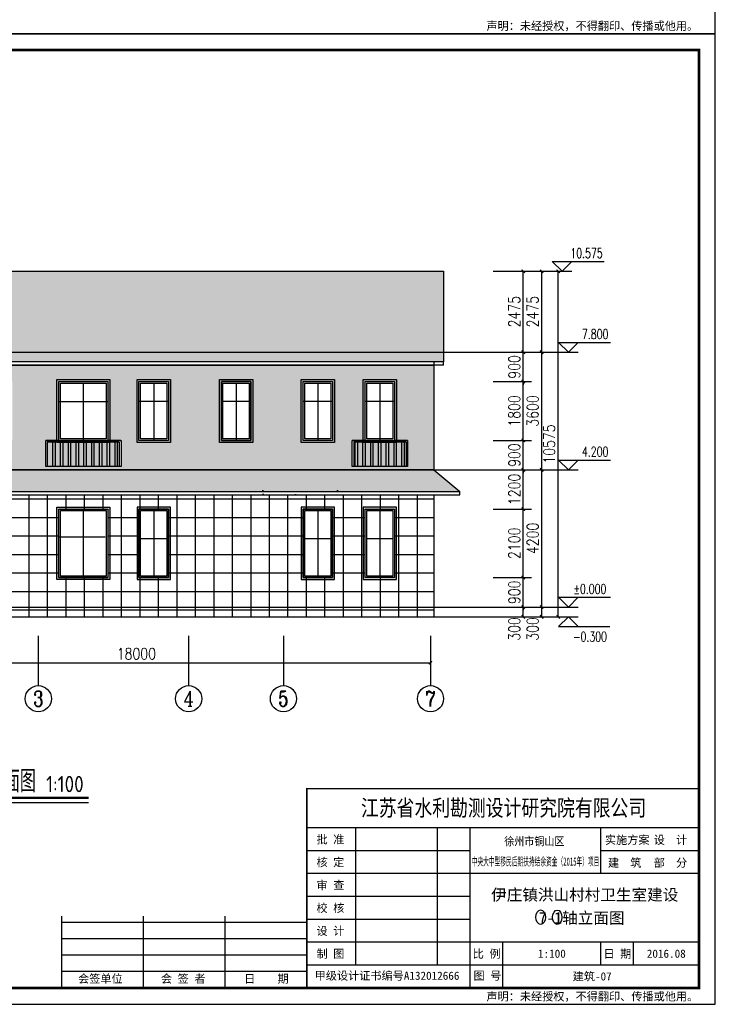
# Model space of a CAD drawing. Extents: x 199962 to 436984, y -16681 to 190402.
# Tile 3 of 36: x 259078 to 280362, y -8394 to 21737. Entities that reach past the tile are written whole.
import ezdxf
from ezdxf.enums import TextEntityAlignment as Align

# ---------------------------------------------------------------- set-up
doc = ezdxf.new("R2010")
doc.units = 0
doc.header["$LTSCALE"] = 1000
doc.header["$MEASUREMENT"] = 0
for name, color, linetype in [('AXIS', 3, 'Continuous'), ('AXIS_TEXT', 7, 'Continuous'), ('DIM_ELEV', 3, 'Continuous'), ('DIM_SYMB', 3, 'Continuous'), ('DOTE', 8, 'Continuous'), ('FURN', 8, 'Continuous'), ('PUB_DIM', 3, 'Continuous'), ('PUB_HATCH', 7, 'Continuous'), ('PUB_TEXT', 7, 'Continuous'), ('WINDOW', 4, 'Continuous'), ('剖面', 8, 'Continuous'), ('图框', 7, 'Continuous'), ('填充', 8, 'Continuous'), ('木格栅', 34, 'Continuous'), ('面砖', 8, 'Continuous')]:
    doc.layers.add(name, color=color, linetype=linetype)
doc.styles.add('_TCH_AXIS', font='COMPLEX', dxfattribs={"bigfont": 'GBCBIG'})
doc.styles.add('_TCH_DIM', font='SIMPLEX', dxfattribs={"bigfont": 'GBCBIG'})
doc.styles.add('DIM_FONT', font='simplex.shx', dxfattribs={"width": 0.8})
doc.styles.add('ST', font='SimSun.ttf', dxfattribs={"height": 7})
doc.styles.get("Standard").update_dxf_attribs({"font": 'gbenor.shx', "bigfont": 'gbcbig.shx'})
doc.dimstyles.new('_TCH_ARCH&&100', dxfattribs={"dimtxt": 350, "dimasz": 100, "dimexe": 250, "dimexo": 300, "dimgap": 100, "dimtad": 1, "dimdec": 0, "dimzin": 0, "dimdsep": 46, "dimtxsty": 'DIM_FONT', "dimblk": 'ARCHTICK', "dimcen": 0.09, "dimclrt": 7, "dimazin": 2, "dimtfac": 1, "dimtdec": 0, "dimtix": 1, "dimtmove": 2, "dimatfit": 3, "dimfxl": 0, "dimtolj": 1, "dimtzin": 0, "dimarcsym": 0})
pattern_1 = [(0, (4695.44, -37690.2), (647.7, 304.8), [152.4, -127, 177.8, -76.2, 228.6, -101.6]), (0, (4847.84, -37677.5), (647.7, 304.8), [127, -482.6, 101.6, -152.4]), (0, (5152.64, -37709.24), (647.7, 304.8), [76.2, -787.4]), (90, (4695.44, -37690.19), (-215.9, 304.8), [292.1, -927.1]), (90, (4847.84, -37690.19), (-215.9, 304.8), [285.75, -933.45]), (90, (4974.84, -37690.19), (-215.9, 304.8), [266.7, -952.5]), (90, (5152.64, -37709.24), (-215.9, 304.8), [292.1, -927.1]), (90, (5228.84, -37709.24), (-215.9, 304.8), [292.1, -927.1]), (90, (5457.44, -37690.19), (-215.9, 304.8), [279.4, -939.8])]
pattern_2 = [(82.5, (4520.44, -29700), (-357.38135, 334.7535), [0, -386.08, 0, -431.8, 0, -412.75]), (52.5, (4520.44, -29700), (-189.011, 824.7329), [0, -208.28, 0, -347.98, 0, -133.35]), (12.5, (4299.53, -29920.9), (558.2998, 560.3323), [0, -127, 0, -457.2, 0, -596.9]), (2.5, (4299.5, -29920.9), (382.2811, 697.5508), [0, -63.5, 0, -299.72, 0, -342.9])]

# ---------------------------------------------------------------- blocks, each defined once
blk = doc.blocks.new('_ArchTick')
at = {"color": 0, "linetype": 'ByBlock', "const_width": 0.4}
blk.add_lwpolyline([(-0.5, -0.5), (0.5, 0.5)], dxfattribs=at)
blk = doc.blocks.new('*D133')
at = {"layer": 'Defpoints', "color": 0, "transparency": 16777216}
for p in [(273269, 14038), (274486, 14038), (273269, 11563)]:
    blk.add_point(p, dxfattribs=at)
at = {"layer": 'PUB_DIM', "color": 0, "lineweight": -2, "transparency": 16777216}
for p, q in [((273569, 14038), (274736, 14038)), ((274486, 11563), (274486, 14038)), ((273569, 11563), (274736, 11563))]:
    blk.add_line(p, q, dxfattribs=at)
at = {"layer": 'PUB_DIM', "color": 0, "lineweight": -2, "transparency": 16777216, "xscale": 100, "yscale": 100, "zscale": 100}
for p, rotation in [((274486, 14038), 90), ((274486, 11563), 270)]:
    blk.add_blockref('_ArchTick', p, dxfattribs=dict(at, rotation=rotation))
at = {"layer": 'PUB_DIM', "color": 7, "transparency": 16777216, "insert": (274211, 12801), "char_height": 350, "attachment_point": 5, "rotation": 90, "style": 'DIM_FONT'}
blk.add_mtext('\\A1;2475', dxfattribs=at)
blk = doc.blocks.new('*D134')
at = {"layer": 'Defpoints', "color": 0, "transparency": 16777216}
for p in [(273269, 11563), (274486, 11563), (273269, 10663)]:
    blk.add_point(p, dxfattribs=at)
at = {"layer": 'PUB_DIM', "color": 0, "lineweight": -2, "transparency": 16777216}
for p, q in [((273569, 11563), (274736, 11563)), ((274486, 11563), (274486, 11663)), ((274486, 10663), (274486, 11563)), ((273569, 10663), (274736, 10663)), ((274486, 10663), (274486, 10563))]:
    blk.add_line(p, q, dxfattribs=at)
at = {"layer": 'PUB_DIM', "color": 0, "lineweight": -2, "transparency": 16777216, "xscale": 100, "yscale": 100, "zscale": 100}
for p, rotation in [((274486, 11563), 270), ((274486, 10663), 90)]:
    blk.add_blockref('_ArchTick', p, dxfattribs=dict(at, rotation=rotation))
at = {"layer": 'PUB_DIM', "color": 7, "transparency": 16777216, "insert": (274211, 11113), "char_height": 350, "attachment_point": 5, "rotation": 90, "style": 'DIM_FONT'}
blk.add_mtext('\\A1;900', dxfattribs=at)
blk = doc.blocks.new('*D135')
at = {"layer": 'Defpoints', "color": 0, "transparency": 16777216}
for p in [(273269, 10663), (274486, 10663), (273269, 8863)]:
    blk.add_point(p, dxfattribs=at)
at = {"layer": 'PUB_DIM', "color": 0, "lineweight": -2, "transparency": 16777216}
for p, q in [((273569, 10663), (274736, 10663)), ((274486, 8863), (274486, 10663)), ((273569, 8863), (274736, 8863))]:
    blk.add_line(p, q, dxfattribs=at)
at = {"layer": 'PUB_DIM', "color": 0, "lineweight": -2, "transparency": 16777216, "xscale": 100, "yscale": 100, "zscale": 100}
for p, rotation in [((274486, 10663), 90), ((274486, 8863), 270)]:
    blk.add_blockref('_ArchTick', p, dxfattribs=dict(at, rotation=rotation))
at = {"layer": 'PUB_DIM', "color": 7, "transparency": 16777216, "insert": (274211, 9763), "char_height": 350, "attachment_point": 5, "rotation": 90, "style": 'DIM_FONT'}
blk.add_mtext('\\A1;1800', dxfattribs=at)
blk = doc.blocks.new('*D136')
at = {"layer": 'Defpoints', "color": 0, "transparency": 16777216}
for p in [(273269, 8863), (274486, 8863), (273269, 7963)]:
    blk.add_point(p, dxfattribs=at)
at = {"layer": 'PUB_DIM', "color": 0, "lineweight": -2, "transparency": 16777216}
for p, q in [((273569, 8863), (274736, 8863)), ((274486, 8863), (274486, 8963)), ((274486, 7963), (274486, 8863)), ((273569, 7963), (274736, 7963)), ((274486, 7963), (274486, 7863))]:
    blk.add_line(p, q, dxfattribs=at)
at = {"layer": 'PUB_DIM', "color": 0, "lineweight": -2, "transparency": 16777216, "xscale": 100, "yscale": 100, "zscale": 100}
for p, rotation in [((274486, 8863), 270), ((274486, 7963), 90)]:
    blk.add_blockref('_ArchTick', p, dxfattribs=dict(at, rotation=rotation))
at = {"layer": 'PUB_DIM', "color": 7, "transparency": 16777216, "insert": (274211, 8413), "char_height": 350, "attachment_point": 5, "rotation": 90, "style": 'DIM_FONT'}
blk.add_mtext('\\A1;900', dxfattribs=at)
blk = doc.blocks.new('*D137')
at = {"layer": 'Defpoints', "color": 0, "transparency": 16777216}
for p in [(273269, 7963), (274486, 7963), (273269, 6763)]:
    blk.add_point(p, dxfattribs=at)
at = {"layer": 'PUB_DIM', "color": 0, "lineweight": -2, "transparency": 16777216}
for p, q in [((273569, 7963), (274736, 7963)), ((274486, 6763), (274486, 7963)), ((273569, 6763), (274736, 6763))]:
    blk.add_line(p, q, dxfattribs=at)
at = {"layer": 'PUB_DIM', "color": 0, "lineweight": -2, "transparency": 16777216, "xscale": 100, "yscale": 100, "zscale": 100}
for p, rotation in [((274486, 7963), 90), ((274486, 6763), 270)]:
    blk.add_blockref('_ArchTick', p, dxfattribs=dict(at, rotation=rotation))
at = {"layer": 'PUB_DIM', "color": 7, "transparency": 16777216, "insert": (274211, 7363), "char_height": 350, "attachment_point": 5, "rotation": 90, "style": 'DIM_FONT'}
blk.add_mtext('\\A1;1200', dxfattribs=at)
blk = doc.blocks.new('*D138')
at = {"layer": 'Defpoints', "color": 0, "transparency": 16777216}
for p in [(273269, 6763), (274486, 6763), (273269, 4663)]:
    blk.add_point(p, dxfattribs=at)
at = {"layer": 'PUB_DIM', "color": 0, "lineweight": -2, "transparency": 16777216}
for p, q in [((273569, 6763), (274736, 6763)), ((274486, 4663), (274486, 6763)), ((273569, 4663), (274736, 4663))]:
    blk.add_line(p, q, dxfattribs=at)
at = {"layer": 'PUB_DIM', "color": 0, "lineweight": -2, "transparency": 16777216, "xscale": 100, "yscale": 100, "zscale": 100}
for p, rotation in [((274486, 6763), 90), ((274486, 4663), 270)]:
    blk.add_blockref('_ArchTick', p, dxfattribs=dict(at, rotation=rotation))
at = {"layer": 'PUB_DIM', "color": 7, "transparency": 16777216, "insert": (274211, 5713), "char_height": 350, "attachment_point": 5, "rotation": 90, "style": 'DIM_FONT'}
blk.add_mtext('\\A1;2100', dxfattribs=at)
blk = doc.blocks.new('*D139')
at = {"layer": 'Defpoints', "color": 0, "transparency": 16777216}
for p in [(273269, 4663), (274486, 4663), (273269, 3763)]:
    blk.add_point(p, dxfattribs=at)
at = {"layer": 'PUB_DIM', "color": 0, "lineweight": -2, "transparency": 16777216}
for p, q in [((273569, 4663), (274736, 4663)), ((274486, 4663), (274486, 4763)), ((274486, 3763), (274486, 4663)), ((273569, 3763), (274736, 3763)), ((274486, 3763), (274486, 3663))]:
    blk.add_line(p, q, dxfattribs=at)
at = {"layer": 'PUB_DIM', "color": 0, "lineweight": -2, "transparency": 16777216, "xscale": 100, "yscale": 100, "zscale": 100}
for p, rotation in [((274486, 4663), 270), ((274486, 3763), 90)]:
    blk.add_blockref('_ArchTick', p, dxfattribs=dict(at, rotation=rotation))
at = {"layer": 'PUB_DIM', "color": 7, "transparency": 16777216, "insert": (274211, 4213), "char_height": 350, "attachment_point": 5, "rotation": 90, "style": 'DIM_FONT'}
blk.add_mtext('\\A1;900', dxfattribs=at)
blk = doc.blocks.new('*D140')
at = {"layer": 'Defpoints', "color": 0, "transparency": 16777216}
for p in [(273269, 3763), (274486, 3763), (273269, 3463)]:
    blk.add_point(p, dxfattribs=at)
at = {"layer": 'PUB_DIM', "color": 0, "lineweight": -2, "transparency": 16777216}
for p, q in [((273569, 3763), (274736, 3763)), ((274486, 3463), (274486, 3763)), ((273569, 3463), (274736, 3463))]:
    blk.add_line(p, q, dxfattribs=at)
at = {"layer": 'PUB_DIM', "color": 0, "lineweight": -2, "transparency": 16777216, "xscale": 100, "yscale": 100, "zscale": 100}
for p, rotation in [((274486, 3763), 90), ((274486, 3463), 270)]:
    blk.add_blockref('_ArchTick', p, dxfattribs=dict(at, rotation=rotation))
at = {"layer": 'PUB_DIM', "color": 7, "transparency": 16777216, "insert": (274211, 3093), "char_height": 350, "attachment_point": 5, "rotation": 90, "style": 'DIM_FONT'}
blk.add_mtext('\\A1;300', dxfattribs=at)
blk = doc.blocks.new('*D146')
at = {"layer": 'Defpoints', "color": 0, "transparency": 16777216}
for p in [(274511, 14038), (275556, 14038), (274511, 3463)]:
    blk.add_point(p, dxfattribs=at)
at = {"layer": 'PUB_DIM', "color": 0, "lineweight": -2, "transparency": 16777216}
for p, q in [((274811, 14038), (275806, 14038)), ((275556, 3463), (275556, 14038)), ((274811, 3463), (275806, 3463))]:
    blk.add_line(p, q, dxfattribs=at)
at = {"layer": 'PUB_DIM', "color": 0, "lineweight": -2, "transparency": 16777216, "xscale": 100, "yscale": 100, "zscale": 100}
for p, rotation in [((275556, 14038), 90), ((275556, 3463), 270)]:
    blk.add_blockref('_ArchTick', p, dxfattribs=dict(at, rotation=rotation))
at = {"layer": 'PUB_DIM', "color": 7, "transparency": 16777216, "insert": (275281, 8751), "char_height": 350, "attachment_point": 5, "rotation": 90, "style": 'DIM_FONT'}
blk.add_mtext('\\A1;10575', dxfattribs=at)
blk = doc.blocks.new('*D147')
at = {"layer": 'Defpoints', "color": 0, "transparency": 16777216}
for p in [(273832, 14038), (275049, 14038), (273832, 11563)]:
    blk.add_point(p, dxfattribs=at)
at = {"layer": 'PUB_DIM', "color": 0, "lineweight": -2, "transparency": 16777216}
for p, q in [((274132, 14038), (275299, 14038)), ((275049, 11563), (275049, 14038)), ((274132, 11563), (275299, 11563))]:
    blk.add_line(p, q, dxfattribs=at)
at = {"layer": 'PUB_DIM', "color": 0, "lineweight": -2, "transparency": 16777216, "xscale": 100, "yscale": 100, "zscale": 100}
for p, rotation in [((275049, 14038), 90), ((275049, 11563), 270)]:
    blk.add_blockref('_ArchTick', p, dxfattribs=dict(at, rotation=rotation))
at = {"layer": 'PUB_DIM', "color": 7, "transparency": 16777216, "insert": (274774, 12801), "char_height": 350, "attachment_point": 5, "rotation": 90, "style": 'DIM_FONT'}
blk.add_mtext('\\A1;2475', dxfattribs=at)
blk = doc.blocks.new('*D148')
at = {"layer": 'Defpoints', "color": 0, "transparency": 16777216}
for p in [(273832, 11563), (275049, 11563), (273832, 7963)]:
    blk.add_point(p, dxfattribs=at)
at = {"layer": 'PUB_DIM', "color": 0, "lineweight": -2, "transparency": 16777216}
for p, q in [((274132, 11563), (275299, 11563)), ((275049, 7963), (275049, 11563)), ((274132, 7963), (275299, 7963))]:
    blk.add_line(p, q, dxfattribs=at)
at = {"layer": 'PUB_DIM', "color": 0, "lineweight": -2, "transparency": 16777216, "xscale": 100, "yscale": 100, "zscale": 100}
for p, rotation in [((275049, 11563), 90), ((275049, 7963), 270)]:
    blk.add_blockref('_ArchTick', p, dxfattribs=dict(at, rotation=rotation))
at = {"layer": 'PUB_DIM', "color": 7, "transparency": 16777216, "insert": (274774, 9763), "char_height": 350, "attachment_point": 5, "rotation": 90, "style": 'DIM_FONT'}
blk.add_mtext('\\A1;3600', dxfattribs=at)
blk = doc.blocks.new('*D149')
at = {"layer": 'Defpoints', "color": 0, "transparency": 16777216}
for p in [(273832, 7963), (275049, 7963), (273832, 3763)]:
    blk.add_point(p, dxfattribs=at)
at = {"layer": 'PUB_DIM', "color": 0, "lineweight": -2, "transparency": 16777216}
for p, q in [((274132, 7963), (275299, 7963)), ((275049, 3763), (275049, 7963)), ((274132, 3763), (275299, 3763))]:
    blk.add_line(p, q, dxfattribs=at)
at = {"layer": 'PUB_DIM', "color": 0, "lineweight": -2, "transparency": 16777216, "xscale": 100, "yscale": 100, "zscale": 100}
for p, rotation in [((275049, 7963), 90), ((275049, 3763), 270)]:
    blk.add_blockref('_ArchTick', p, dxfattribs=dict(at, rotation=rotation))
at = {"layer": 'PUB_DIM', "color": 7, "transparency": 16777216, "insert": (274774, 5863), "char_height": 350, "attachment_point": 5, "rotation": 90, "style": 'DIM_FONT'}
blk.add_mtext('\\A1;4200', dxfattribs=at)
blk = doc.blocks.new('*D150')
at = {"layer": 'Defpoints', "color": 0, "transparency": 16777216}
for p in [(273832, 3763), (275049, 3763), (273832, 3463)]:
    blk.add_point(p, dxfattribs=at)
at = {"layer": 'PUB_DIM', "color": 0, "lineweight": -2, "transparency": 16777216}
for p, q in [((274132, 3763), (275299, 3763)), ((275049, 3463), (275049, 3763)), ((274132, 3463), (275299, 3463))]:
    blk.add_line(p, q, dxfattribs=at)
at = {"layer": 'PUB_DIM', "color": 0, "lineweight": -2, "transparency": 16777216, "xscale": 100, "yscale": 100, "zscale": 100}
for p, rotation in [((275049, 3763), 90), ((275049, 3463), 270)]:
    blk.add_blockref('_ArchTick', p, dxfattribs=dict(at, rotation=rotation))
at = {"layer": 'PUB_DIM', "color": 7, "transparency": 16777216, "insert": (274774, 3093), "char_height": 350, "attachment_point": 5, "rotation": 90, "style": 'DIM_FONT'}
blk.add_mtext('\\A1;300', dxfattribs=at)
blk = doc.blocks.new('*D151')
at = {"layer": 'AXIS', "color": 0, "lineweight": -2, "transparency": 16777216}
for p, q in [((253648, 2582), (253648, 1807)), ((271648, 2582), (271648, 1807)), ((253648, 2057), (271648, 2057))]:
    blk.add_line(p, q, dxfattribs=at)
at = {"layer": 'Defpoints', "color": 0, "transparency": 16777216}
for p in [(253648, 2882), (271648, 2882), (271648, 2057)]:
    blk.add_point(p, dxfattribs=at)
at = {"layer": 'AXIS', "color": 0, "lineweight": -2, "transparency": 16777216, "xscale": 100, "yscale": 100, "zscale": 100, "rotation": 180}
blk.add_blockref('_ArchTick', (253648, 2057), dxfattribs=at)
at = {"layer": 'AXIS', "color": 0, "lineweight": -2, "transparency": 16777216, "xscale": 100, "yscale": 100, "zscale": 100}
blk.add_blockref('_ArchTick', (271648, 2057), dxfattribs=at)
at = {"layer": 'AXIS', "color": 7, "transparency": 16777216, "insert": (262648, 2332), "char_height": 350, "attachment_point": 5, "style": 'DIM_FONT'}
blk.add_mtext('\\A1;18000', dxfattribs=at)

msp = doc.modelspace()

# ---------------------------------------------------------------- hatches: boundary and pattern name
at = {"layer": 'FURN'}
h = msp.add_hatch(dxfattribs=at)
h.set_pattern_fill('AR-RSHKE', color=256, scale=100, style=0)
h.set_pattern_definition(pattern_1)
h.paths.add_polyline_path([(272048, 11263), (272048, 14038.1), (253248, 14038.1), (253248, 11263)])
h = msp.add_hatch(dxfattribs=at)
h.set_pattern_fill('AR-RSHKE', color=256, scale=100, style=0)
h.set_pattern_definition(pattern_1)
h.paths.add_polyline_path([(253548, 7963), (252748, 7296.4), (272548, 7296.4), (271748, 7963)])
at = {"layer": 'PUB_HATCH'}
h = msp.add_hatch(color=253, dxfattribs=at)
h.dxf.hatch_style = 1
h.paths.add_polyline_path([(262668, 10723), (262668, 8803), (263688, 8803), (263688, 10723)])
h.paths.add_polyline_path([(263628, 10663), (263628, 8863), (262728, 8863), (262728, 10663)], flags=16)
h.paths.add_polyline_path([(263578, 10613), (263578, 8913), (262778, 8913), (262778, 10613)], flags=0)
h = msp.add_hatch(color=253, dxfattribs=at)
h.dxf.hatch_style = 1
h.paths.add_polyline_path([(265188, 10723), (265188, 8803), (266208, 8803), (266208, 10723)])
h.paths.add_polyline_path([(266148, 10663), (266148, 8863), (265248, 8863), (265248, 10663)], flags=16)
h.paths.add_polyline_path([(266098, 10613), (266098, 8913), (265298, 8913), (265298, 10613)], flags=0)
h = msp.add_hatch(color=253, dxfattribs=at)
h.dxf.hatch_style = 1
h.paths.add_polyline_path([(267688, 10723), (267688, 8803), (268708, 8803), (268708, 10723)])
h.paths.add_polyline_path([(268648, 10663), (268648, 8863), (267748, 8863), (267748, 10663)], flags=16)
h.paths.add_polyline_path([(268598, 10613), (268598, 8913), (267798, 8913), (267798, 10613)], flags=0)
h = msp.add_hatch(color=253, dxfattribs=at)
h.dxf.hatch_style = 1
h.paths.add_polyline_path([(269588, 10723), (269588, 8803), (270608, 8803), (270608, 10723)])
h.paths.add_polyline_path([(270548, 10663), (270548, 8863), (269648, 8863), (269648, 10663)], flags=16)
h.paths.add_polyline_path([(270498, 10613), (270498, 8913), (269698, 8913), (269698, 10613)], flags=0)
h = msp.add_hatch(dxfattribs=at)
h.set_pattern_fill('多孔材料', color=253, scale=200, angle=45)
h.set_pattern_definition([(90, (282.84, 282.84), (-565.686, 6e-14), []), (180, (282.84, 282.84), (-6e-14, -565.686), [])])
h.paths.add_polyline_path([(271748, 7196.4), (253548, 7196.4), (253548, 3463), (271748, 3463)])
h.paths.add_polyline_path([(263628, 4663), (262728, 4663), (262728, 6763), (263628, 6763)], flags=16)
h.paths.add_polyline_path([(267748, 6763), (268648, 6763), (268648, 4663), (267748, 4663)], flags=16)
h.paths.add_polyline_path([(261773, 4663), (260273, 4663), (260273, 6763), (261773, 6763)], flags=16)
h.paths.add_polyline_path([(269648, 6763), (270548, 6763), (270548, 4663), (269648, 4663)], flags=16)
h.paths.add_polyline_path([(258848, 4663), (257348, 4663), (257348, 6763), (258848, 6763)], flags=16)
h.paths.add_polyline_path([(255998, 4663), (254498, 4663), (254498, 6763), (255998, 6763)], flags=16)
at = {"layer": '剖面'}
h = msp.add_hatch(color=256, dxfattribs=at)
h.dxf.hatch_style = 1
h.paths.add_polyline_path([(260213, 10723), (260213, 8803), (261833, 8803), (261833, 10723)])
h.paths.add_polyline_path([(261773, 10663), (261773, 8863), (260273, 8863), (260273, 10663)], flags=16)
h.paths.add_polyline_path([(261723, 10613), (261723, 8913), (260323, 8913), (260323, 10613)], flags=0)
h = msp.add_hatch(color=256, dxfattribs=at)
h.dxf.hatch_style = 1
h.paths.add_polyline_path([(260273, 6763), (261773, 6763), (261773, 4663), (260273, 4663)], flags=16)
h.paths.add_polyline_path([(260213, 6823), (261833, 6823), (261833, 4603), (260213, 4603)])
h = msp.add_hatch(color=256, dxfattribs=at)
h.dxf.hatch_style = 1
h.paths.add_polyline_path([(263688, 6823), (262668, 6823), (262668, 4603), (263688, 4603)])
h.paths.add_polyline_path([(263628, 6763), (262728, 6763), (262728, 4663), (263628, 4663)], flags=16)
h = msp.add_hatch(color=256, dxfattribs=at)
h.dxf.hatch_style = 1
h.paths.add_polyline_path([(268708, 6823), (267688, 6823), (267688, 4603), (268708, 4603)])
h.paths.add_polyline_path([(268648, 6763), (267748, 6763), (267748, 4663), (268648, 4663)], flags=16)
h = msp.add_hatch(color=256, dxfattribs=at)
h.dxf.hatch_style = 1
h.paths.add_polyline_path([(270608, 6823), (269588, 6823), (269588, 4603), (270608, 4603)])
h.paths.add_polyline_path([(270548, 6763), (269648, 6763), (269648, 4663), (270548, 4663)], flags=16)
at = {"layer": '木格栅'}
h = msp.add_hatch(dxfattribs=at)
h.set_pattern_fill('ANSI32', color=256, scale=50, angle=45, style=0)
h.set_pattern_definition([(90, (-89001.2, -30250), (-238.125, 1e-14), []), (90, (-88921.81, -30170.62), (-238.125, 1e-14), [])])
h.paths.add_polyline_path([(262123, 8063), (262123, 8813), (259923, 8813), (259923, 8063)])
h = msp.add_hatch(dxfattribs=at)
h.set_pattern_fill('ANSI32', color=256, scale=50, angle=45, style=0)
h.set_pattern_definition([(90, (-80226.2, -30250), (-238.125, 1e-14), []), (90, (-80146.81, -30170.62), (-238.125, 1e-14), [])])
h.paths.add_polyline_path([(270898, 8063), (270898, 8813), (269298, 8813), (269298, 8063)])
at = {"layer": '面砖'}
h = msp.add_hatch(dxfattribs=at)
h.set_pattern_fill('AR-SAND', color=256, scale=80, angle=45, style=0)
h.set_pattern_definition([(82.5, (0, 0), (-142.95254, 133.9014), [0, -154.432, 0, -172.72, 0, -165.1]), (52.5, (0, 0), (-75.60437, 329.89314), [0, -83.312, 0, -139.192, 0, -53.34]), (12.5, (-88.37, -88.37), (223.31993, 224.13292), [0, -50.8, 0, -182.88, 0, -238.76]), (2.5, (-88.37, -88.37), (152.91244, 279.0203), [0, -25.4, 0, -119.888, 0, -137.16])])
h.paths.add_polyline_path([(271748, 11163), (253548, 11163), (253548, 7963), (254098, 7963), (254098, 8863), (254498, 8863), (254498, 10663), (255998, 10663), (255998, 8863), (256398, 8863), (256398, 7963), (271748, 7963)])
h.paths.add_polyline_path([(265248, 10663), (266148, 10663), (266148, 8863), (265248, 8863)], flags=16)
h.paths.add_polyline_path([(263628, 8863), (262728, 8863), (262728, 10663), (263628, 10663)], flags=16)
h.paths.add_polyline_path([(262179.2, 8863), (262179.2, 8063), (259873, 8063), (259873, 8863), (260273, 8863), (260273, 10663), (261773, 10663), (261773, 8863)], flags=16)
h.paths.add_polyline_path([(262123, 8813), (262123, 8063), (259923, 8063), (259923, 8813)], flags=16)
h.paths.add_polyline_path([(267748, 10663), (268648, 10663), (268648, 8863), (267748, 8863)], flags=16)
h.paths.add_polyline_path([(269248, 8863), (269648, 8863), (269648, 10663), (270548, 10663), (270548, 8863), (270948, 8863), (270948, 8063), (269248, 8063)], flags=16)
h.paths.add_polyline_path([(269298, 8813), (270898, 8813), (270898, 8063), (269298, 8063)], flags=16)
h.paths.add_polyline_path([(258848, 8863), (257348, 8863), (257348, 10663), (258848, 10663)], flags=16)
h = msp.add_hatch(dxfattribs=at)
h.set_pattern_fill('AR-SAND', color=256, scale=200, angle=45, style=0)
h.set_pattern_definition([(82.5, (4695.44, -29700), (-357.38135, 334.7535), [0, -386.08, 0, -431.8, 0, -412.75]), (52.5, (4695.44, -29700), (-189.011, 824.7329), [0, -208.28, 0, -347.98, 0, -133.35]), (12.5, (4474.53, -29920.9), (558.2998, 560.3323), [0, -127, 0, -457.2, 0, -596.9]), (2.5, (4474.5, -29920.9), (382.2811, 697.5508), [0, -63.5, 0, -299.72, 0, -342.9])])
h.paths.add_polyline_path([(266848, 7363), (266498, 7363), (266498, 7113), (266848, 7113)])
h = msp.add_hatch(dxfattribs=at)
h.set_pattern_fill('AR-SAND', color=256, scale=200, angle=45, style=0)
h.set_pattern_definition(pattern_2)
h.paths.add_polyline_path([(267698, 7363), (267348, 7363), (267348, 7113), (267698, 7113)])
h = msp.add_hatch(dxfattribs=at)
h.set_pattern_fill('AR-SAND', color=256, scale=200, angle=45, style=0)
h.set_pattern_definition(pattern_2)
h.paths.add_polyline_path([(268698, 7363), (268698, 7113), (268998, 7113), (268998, 7363)])

# ---------------------------------------------------------------- linework, layer by layer
for p, q in [((253248, 14038.1), (272048, 14038.1)), ((272048, 14038.1), (272048, 11263)), ((272048, 11263), (253248, 11263)), ((272048, 11163), (253248, 11163)), ((271748, 11263), (271748, 7963)), ((272048, 11163), (272048, 11263)), ((271748, 7963), (253548, 7963)), ((271748, 7963), (272548, 7296.4)), ((252748, 7296.4), (272548, 7296.4)), ((272548, 7196.4), (272548, 7296.4)), ((252748, 7196.4), (272548, 7196.4)), ((271748, 7196.4), (271748, 3463)), ((246514.8, 3463), (275868.8, 3463))]:
    msp.add_line(p, q)
at = {"layer": 'AXIS'}
for p, q in [((259648, 2881.5), (259648, 1357.4)), ((264248, 2881.5), (264248, 1357.4)), ((267148, 2881.5), (267148, 1357.4)), ((271648, 2881.5), (271648, 1357.4))]:
    msp.add_line(p, q, dxfattribs=at)
for centre in [(259648, 957.4), (264248, 957.4), (267148, 957.4), (271648, 957.4)]:
    msp.add_circle(centre, 400, dxfattribs=at)
at = {"layer": 'DIM_ELEV'}
for p, q in [((275673.6, 14038.1), (275373.6, 14338.1)), ((275373.6, 14338.1), (276956.9, 14338.1)), ((275673.6, 14038.1), (275973.6, 14338.1)), ((274973.6, 14038.1), (275973.6, 14038.1)), ((275868.8, 11563), (275568.8, 11863)), ((275568.8, 11863), (277152.1, 11863)), ((275868.8, 11563), (276168.8, 11863)), ((275168.8, 11563), (276168.8, 11563)), ((275868.8, 7963), (275568.8, 8263)), ((275568.8, 8263), (277152.1, 8263)), ((275868.8, 7963), (276168.8, 8263)), ((275168.8, 7963), (276168.8, 7963)), ((275868.8, 3763), (275568.8, 4063)), ((275568.8, 4063), (277152.1, 4063)), ((275868.8, 3763), (276168.8, 4063)), ((275168.8, 3763), (276168.8, 3763)), ((275868.8, 3463), (275568.8, 3163)), ((275868.8, 3463), (276168.8, 3163)), ((275868.8, 3463), (276168.8, 3463)), ((275568.8, 3163), (277133.8, 3163))]:
    msp.add_line(p, q, dxfattribs=at)
at = {"layer": 'DIM_SYMB', "const_width": 70}
msp.add_lwpolyline([(255737.4, -2078.3), (261187.2, -2078.3)], dxfattribs=at)
at = {"layer": 'DIM_SYMB'}
msp.add_lwpolyline([(255737.4, -2218.3), (261187.2, -2218.3)], dxfattribs=at)
at = {"layer": 'DOTE'}
for p, q in [((248489.6, 11563), (275868.8, 11563)), ((248489.6, 7963), (275868.8, 7963)), ((248489.6, 3763), (275868.8, 3763))]:
    msp.add_line(p, q, dxfattribs=at)
at = {"layer": 'WINDOW'}
for p, q in [((261023, 10613), (261023, 8863)), ((263178, 10613), (263178, 8863)), ((265698, 10613), (265698, 8863)), ((268198, 10613), (268198, 8863)), ((270098, 10613), (270098, 8863)), ((260273, 10057.7), (261773, 10057.7)), ((262728, 10063), (263628, 10063)), ((265248, 10063), (266148, 10063)), ((267748, 10063), (268648, 10063)), ((269648, 10063), (270548, 10063)), ((260273, 8863), (261773, 8863)), ((261023, 6713), (261023, 4663)), ((263178, 6713), (263178, 4663)), ((268198, 6713), (268198, 4663)), ((270098, 6713), (270098, 4663)), ((260298, 5913), (261698, 5913)), ((262778, 5863), (263578, 5863)), ((267798, 5863), (268598, 5863)), ((269698, 5863), (270498, 5863)), ((260273, 4663), (261773, 4663))]:
    msp.add_line(p, q, dxfattribs=at)
for points in [[(260273, 10663), (261773, 10663), (261773, 8863), (260273, 8863)], [(260323, 10613), (261723, 10613), (261723, 8913), (260323, 8913)], [(262728, 10663), (263628, 10663), (263628, 8863), (262728, 8863)], [(262778, 10613), (263578, 10613), (263578, 8913), (262778, 8913)], [(265248, 10663), (266148, 10663), (266148, 8863), (265248, 8863)], [(265298, 10613), (266098, 10613), (266098, 8913), (265298, 8913)], [(267748, 10663), (268648, 10663), (268648, 8863), (267748, 8863)], [(267798, 10613), (268598, 10613), (268598, 8913), (267798, 8913)], [(269648, 10663), (270548, 10663), (270548, 8863), (269648, 8863)], [(269698, 10613), (270498, 10613), (270498, 8913), (269698, 8913)], [(260273, 6763), (261773, 6763), (261773, 4663), (260273, 4663)], [(260323, 6713), (261723, 6713), (261723, 4713), (260323, 4713)], [(262728, 6763), (263628, 6763), (263628, 4663), (262728, 4663)], [(262778, 6713), (263578, 6713), (263578, 4713), (262778, 4713)], [(267748, 6763), (268648, 6763), (268648, 4663), (267748, 4663)], [(267798, 6713), (268598, 6713), (268598, 4713), (267798, 4713)], [(269648, 6763), (270548, 6763), (270548, 4663), (269648, 4663)], [(269698, 6713), (270498, 6713), (270498, 4713), (269698, 4713)]]:
    msp.add_lwpolyline(points, close=True, dxfattribs=at)
at = {"layer": '剖面'}
for points in [[(260213, 10723), (261833, 10723), (261833, 8803), (260213, 8803)], [(262668, 10723), (263688, 10723), (263688, 8803), (262668, 8803)], [(265188, 10723), (266208, 10723), (266208, 8803), (265188, 8803)], [(267688, 10723), (268708, 10723), (268708, 8803), (267688, 8803)], [(269588, 10723), (270608, 10723), (270608, 8803), (269588, 8803)], [(260213, 6823), (261833, 6823), (261833, 4603), (260213, 4603)], [(263688, 6823), (262668, 6823), (262668, 4603), (263688, 4603)], [(268708, 6823), (267688, 6823), (267688, 4603), (268708, 4603)], [(270608, 6823), (269588, 6823), (269588, 4603), (270608, 4603)]]:
    msp.add_lwpolyline(points, close=True, dxfattribs=at)
at = {"layer": '图框'}
for p, q in [((279861.8, -2993.7), (267861.8, -2993.7)), ((269361.8, -7193.7), (269361.8, -2993.7)), ((271861.8, -7193.7), (271861.8, -2993.7)), ((272861.8, -7893.7), (272861.8, -2993.7)), ((276861.8, -4393.7), (276861.8, -2993.7)), ((272861.8, -3693.7), (267861.8, -3693.7)), ((279861.8, -3693.7), (276861.8, -3693.7)), ((279861.8, -4393.7), (267861.8, -4393.7)), ((272861.8, -5093.7), (267861.8, -5093.7)), ((262861.8, -7893.7), (262861.8, -5693.7)), ((265361.8, -7893.7), (265361.8, -5693.7)), ((267861.8, -5893.7), (260361.8, -5893.7)), ((272861.8, -5793.7), (267861.8, -5793.7)), ((267861.8, -6393.7), (260361.8, -6393.7)), ((279861.8, -6493.7), (267861.8, -6493.7)), ((273861.8, -7893.7), (273861.8, -6493.7)), ((276861.8, -7193.7), (276861.8, -6493.7)), ((276861.8, -7193.7), (276861.8, -6493.7)), ((277861.8, -7193.7), (277861.8, -6493.7)), ((267861.8, -6893.7), (260361.8, -6893.7)), ((279861.8, -7193.7), (267861.8, -7193.7)), ((267861.8, -7393.7), (260361.8, -7393.7))]:
    msp.add_line(p, q, dxfattribs=at)
at = {"layer": '图框', "color": 4}
for points in [[(280361.8, 51006.3), (238361.8, 51006.3), (238361.8, 21306.3), (280361.8, 21306.3)], [(280361.8, 21306.3), (238361.8, 21306.3), (238361.8, -8393.7), (280361.8, -8393.7)]]:
    msp.add_lwpolyline(points, close=True, dxfattribs=at)
at = {"layer": '图框', "color": 4, "const_width": 80}
msp.add_lwpolyline([(240861.8, -7893.7), (279861.8, -7893.7), (279861.8, 20806.3), (240861.8, 20806.3)], close=True, dxfattribs=at)
at = {"layer": '图框', "const_width": 45}
for points in [[(267861.8, -7893.7), (267861.8, -1793.7), (279861.8, -1793.7)], [(260361.8, -7893.7), (260361.8, -5693.7)]]:
    msp.add_lwpolyline(points, dxfattribs=at)
at = {"layer": '图框'}
for centre, ratio in [((275016.5, -5727.4), 0.6654984), ((275527.6, -5731.1), 0.6470734)]:
    msp.add_ellipse(centre, major_axis=(0, 221.4), ratio=ratio, dxfattribs=at)
at = {"layer": '填充'}
for points in [[(260273, 10663), (261773, 10663), (261773, 8863), (260273, 8863)], [(262728, 10663), (263628, 10663), (263628, 8863), (262728, 8863)], [(266148, 10663), (265248, 10663), (265248, 8863), (266148, 8863)], [(268648, 8863), (267748, 8863), (267748, 10663), (268648, 10663)], [(269648, 10663), (270548, 10663), (270548, 8863), (269648, 8863)], [(260273, 6763), (261773, 6763), (261773, 4663), (260273, 4663)], [(263628, 6763), (262728, 6763), (262728, 4663), (263628, 4663)], [(268648, 6763), (267748, 6763), (267748, 4663), (268648, 4663)], [(270548, 4663), (269648, 4663), (269648, 6763), (270548, 6763)]]:
    msp.add_lwpolyline(points, close=True, dxfattribs=at)
at = {"layer": '木格栅'}
for p, q in [((262173, 8863), (259873, 8863)), ((262123, 8813), (259923, 8813)), ((259923, 8813), (259923, 8063)), ((262123, 8813), (262123, 8063)), ((270948, 8863), (269248, 8863)), ((270898, 8813), (269298, 8813)), ((269298, 8813), (269298, 8063)), ((270898, 8813), (270898, 8063)), ((262173, 7963), (259873, 7963)), ((262173, 8063), (259923, 8063)), ((270948, 7963), (269248, 7963)), ((270948, 8063), (269298, 8063))]:
    msp.add_line(p, q, dxfattribs=at)
for points in [[(262179.2, 8063), (259873, 8063), (259873, 8863), (262179.2, 8863)], [(270948, 8063), (269248, 8063), (269248, 8863), (270948, 8863)]]:
    msp.add_lwpolyline(points, close=True, dxfattribs=at)
at = {"layer": '面砖'}
msp.add_lwpolyline([(253548, 11163), (271748, 11163), (271748, 7963), (253548, 7963)], close=True, dxfattribs=at)

# ---------------------------------------------------------------- texts
at = {"layer": 'AXIS_TEXT', "style": '_TCH_AXIS'}
for s, p, p2 in [('3', (259492.7, 724.4), (259803.3, 724.4)), ('5', (266992.7, 724.4), (267303.3, 724.4)), ('7', (271492.7, 724.4), (271803.3, 724.4))]:
    msp.add_text(s, height=465.9, dxfattribs=at).set_placement(p, p2, align=Align.FIT)
at = {"layer": 'AXIS_TEXT', "style": '_TCH_AXIS', "width": 0.9375}
msp.add_text('4', height=455.7, dxfattribs=at).set_placement((264085.3, 729.6), (264410.8, 729.6), align=Align.FIT)
at = {"layer": 'PUB_TEXT', "style": '_TCH_DIM', "width": 0.705882}
for s, p in [('10.575', (275926.9, 14443.1)), ('7.800', (276282.1, 11968)), ('4.200', (276282.1, 8368)), ('%%P0.000', (276022.1, 4168)), ('-0.300', (276003.8, 2708))]:
    msp.add_text(s, height=297.5, dxfattribs=at).set_placement(p)
at = {"layer": 'PUB_TEXT'}
for s, height, p in [('轴立面图', 675.18, (257627.4, -1903.3)), ('1:100', 500, (259886.8, -1903.3))]:
    msp.add_text(s, height=height, dxfattribs=at).set_placement(p)
at = {"layer": '图框', "style": 'ST'}
for s, p in [('声明：未经授权，不得翻印、传播或他用。', (273358.8, 21420.9)), ('批 准', (268159.9, -3473.7)), ('实施方案', (276985, -3488.4)), ('设  计', (278478, -3488.4)), ('核 定', (268159.9, -4173.7)), ('建  筑', (277078, -4188.4)), ('部  分', (278478, -4188.4)), ('审 查', (268159.9, -4873.7)), ('校 核', (268159.9, -5573.7)), ('设 计', (268159.9, -6273.7)), ('制 图', (268159.9, -6973.7)), ('比 例', (272939.8, -6973.7)), ('日 期', (276939.8, -6973.7)), ('会签单位', (260864.2, -7736.5)), ('会 签 者', (263399.6, -7736.5)), ('日    期', (265945.8, -7736.5)), ('甲级设计证书编号A132012666', (268104, -7643.4)), ('图 号', (272961.8, -7643.4)), ('声明：未经授权，不得翻印、传播或他用。', (273358.8, -8279.1))]:
    msp.add_text(s, height=250, dxfattribs=at).set_placement(p)
at = {"layer": '图框', "style": 'ST', "width": 0.8}
msp.add_text('江苏省水利勘测设计研究院有限公司', height=500, dxfattribs=at).set_placement((269517.9, -2631.2))
at = {"layer": '图框', "style": 'ST'}
for s, width, p in [('徐州市铜山区', 0.9, (274823.7, -3530.6)), ('中央大中型移民后期扶持结余资金（2015年）项目', 0.5, (274862, -4149.7))]:
    msp.add_text(s, height=250, dxfattribs=dict(at, width=width)).set_placement(p, align=Align.CENTER)
for s, height, p in [('伊庄镇洪山村村卫生室建设', 350, (276366.7, -5041.7)), ('7-1轴立面图', 350, (276272.2, -5749)), ('1:100', 250, (275362, -6843.7)), ('2016.08', 250, (278861.8, -6843.7)), ('建筑-07', 250, (276595, -7539.4))]:
    msp.add_text(s, height=height, dxfattribs=at).set_placement(p, align=Align.MIDDLE_CENTER)

# ---------------------------------------------------------------- dimensions: what is measured, and where the dimension line sits
at = {"layer": 'AXIS'}
dim = msp.add_aligned_dim(p1=(253648, 2881.5), p2=(271648, 2881.5), distance=-824.1, dimstyle='_TCH_ARCH&&100', dxfattribs=at)
dim.commit()
dim.dimension.update_dxf_attribs({"geometry": '*D151', "text_midpoint": (262648, 2332.4)})
at = {"layer": 'PUB_DIM'}
for p1, p2, distance, picture, middle in [((273268.5, 11563), (273268.5, 14038.1), -1217.1, '*D133', (274210.7, 12800.6)), ((273831.5, 11563), (273831.5, 14038.1), -1217.1, '*D147', (274773.7, 12800.6)), ((274510.7, 3463), (274510.7, 14038.1), -1045.2, '*D146', (275281, 8750.6)), ((273268.5, 10663), (273268.5, 11563), -1217.1, '*D134', (274210.7, 11113)), ((273831.5, 7963), (273831.5, 11563), -1217.1, '*D148', (274773.7, 9763)), ((273268.5, 8863), (273268.5, 10663), -1217.1, '*D135', (274210.7, 9763)), ((273268.5, 7963), (273268.5, 8863), -1217.1, '*D136', (274210.7, 8413)), ((273268.5, 6763), (273268.5, 7963), -1217.1, '*D137', (274210.7, 7363)), ((273831.5, 3763), (273831.5, 7963), -1217.1, '*D149', (274773.7, 5863)), ((273268.5, 4663), (273268.5, 6763), -1217.1, '*D138', (274210.7, 5713)), ((273268.5, 3763), (273268.5, 4663), -1217.1, '*D139', (274210.7, 4213))]:
    dim = msp.add_aligned_dim(p1=p1, p2=p2, distance=distance, dimstyle='_TCH_ARCH&&100', dxfattribs=at)
    dim.commit()
    dim.dimension.update_dxf_attribs({"geometry": picture, "text_midpoint": middle})
for base, p1, p2, picture, middle in [((274485.7, 3763), (273268.5, 3463), (273268.5, 3763), '*D140', (274210.7, 3093)), ((275048.7, 3763), (273831.5, 3463), (273831.5, 3763), '*D150', (274773.7, 3093))]:
    dim = msp.add_linear_dim(base=base, p1=p1, p2=p2, angle=90, dimstyle='_TCH_ARCH&&100', dxfattribs=at)
    dim.commit()
    dim.dimension.update_dxf_attribs({"geometry": picture, "text_midpoint": middle, "dimtype": 129})

doc.saveas('drawing.dxf')
